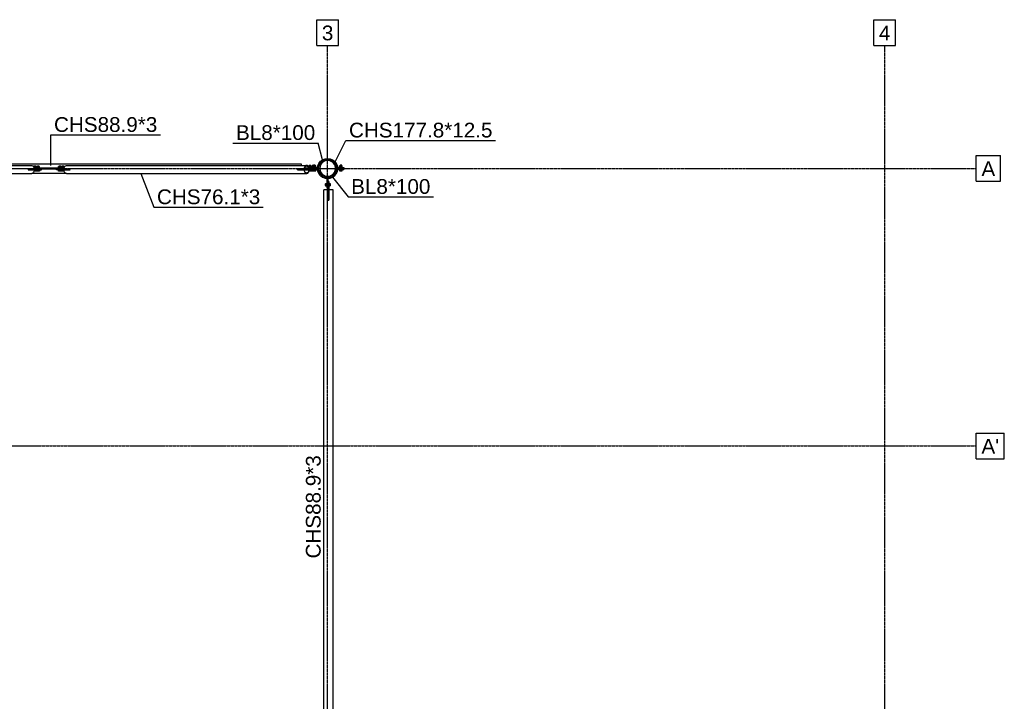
# Model space of a CAD drawing. Header units: millimetres. Extents: x 0 to 142951, y 0 to 27942.
# Tile 53 of 70: x 70763 to 80307, y 21334 to 27942. Entities that reach past the tile are written whole.
import ezdxf

# ---------------------------------------------------------------- set-up
doc = ezdxf.new("R2010")
doc.units = ezdxf.units.MM
doc.linetypes.add('DXK_LINE_DOT3', pattern=[5.9187, 2.979, -0.9799, 0.9799, -0.9799])
doc.styles.add('Arial', font='ARIAL.TTF', dxfattribs={"height": 0.2})

# ---------------------------------------------------------------- blocks, each defined once
blk = doc.blocks.new('Part-42592 - 42569')
h = blk.add_hatch(color=6)
h.paths.add_polyline_path([(73836.7, 26500), (73833.7, 26523), (73824.8, 26544.5), (73810.7, 26562.9), (73792.3, 26577), (73770.8, 26585.9), (73747.8, 26588.9), (73724.8, 26585.9), (73703.4, 26577), (73685, 26562.9), (73670.9, 26544.5), (73662, 26523), (73658.9, 26500), (73662, 26477), (73670.9, 26455.6), (73685, 26437.1), (73703.4, 26423), (73724.8, 26414.1), (73747.8, 26411.1), (73770.8, 26414.1), (73792.3, 26423), (73810.7, 26437.1), (73824.8, 26455.6), (73833.7, 26477)])
h.paths.add_polyline_path([(73814, 26461.8), (73801.9, 26446), (73786, 26433.8), (73767.6, 26426.2), (73747.8, 26423.6), (73728.1, 26426.2), (73709.6, 26433.8), (73693.8, 26446), (73681.7, 26461.8), (73674, 26480.2), (73671.4, 26500), (73674, 26519.8), (73681.7, 26538.2), (73693.8, 26554), (73709.6, 26566.2), (73728.1, 26573.8), (73747.8, 26576.4), (73767.6, 26573.8), (73786, 26566.2), (73801.9, 26554), (73814, 26538.2), (73821.6, 26519.8), (73824.2, 26500), (73821.6, 26480.2)])
for radius, start, end in [(88.9, 15, 195), (76.4, 345, 165), (88.9, 195, 15), (76.4, 165, 345)]:
    blk.add_arc((73747.8, 26500), radius, start, end)
blk = doc.blocks.new('Bolt-43762 - 42569')
at = {"color": 7}
for p, q in [((73891, 26513), (73861, 26513)), ((73861, 26510), (73861, 26513)), ((73861, 26487), (73861, 26490)), ((73891, 26487), (73861, 26487)), ((73889.8, 26526), (73862.1, 26526)), ((73862.1, 26513), (73862.1, 26526)), ((73862.1, 26487), (73862.1, 26477)), ((73862.1, 26477), (73889.8, 26477)), ((73884, 26532), (73868, 26532)), ((73868, 26526), (73868, 26532)), ((73868, 26498), (73868, 26502)), ((73869, 26513), (73869, 26526)), ((73869, 26477), (73869, 26487)), ((73882.9, 26513), (73882.9, 26526)), ((73882.9, 26477), (73882.9, 26487)), ((73884, 26526), (73884, 26532)), ((73884, 26498), (73884, 26502)), ((73889.8, 26513), (73889.8, 26526)), ((73889.8, 26477), (73889.8, 26487)), ((73891, 26510), (73891, 26513)), ((73891, 26487), (73891, 26490))]:
    blk.add_line(p, q, dxfattribs=at)
blk = doc.blocks.new('Part-43819 - 42569')
at = {"color": 7}
for p, q in [((73641.1, 26494), (73456.8, 26494)), ((73456.8, 26486), (73456.8, 26494)), ((73456.8, 26486), (73641.1, 26486)), ((73581.7, 26486), (73581.7, 26494)), ((73609.9, 26486), (73609.9, 26494)), ((73641.1, 26486), (73641.1, 26494))]:
    blk.add_line(p, q, dxfattribs=at)
blk = doc.blocks.new('Part-43813 - 42569')
at = {"color": 7}
for p, q in [((68525.8, 26495), (68525.9, 26496)), ((68635.6, 26495), (68525.8, 26495)), ((68635.6, 26485), (68525.8, 26485)), ((68525.8, 26485), (68527.1, 26475.4)), ((68527, 26504), (68527.1, 26504.6)), ((68532.7, 26516.9), (68527.1, 26504.6)), ((68527.1, 26475.4), (68532.7, 26463.1)), ((68527.8, 26495), (68528, 26496)), ((68529, 26476.6), (68527.8, 26485)), ((68534.1, 26465.2), (68529, 26476.6)), ((68529.2, 26504), (68534.1, 26514.8)), ((68541.1, 26525.2), (68532.7, 26516.9)), ((68532.7, 26463.1), (68541.1, 26454.8)), ((68534.1, 26514.8), (68541.9, 26522.4)), ((68541.9, 26457.6), (68534.1, 26465.2)), ((68551, 26528.1), (68541.1, 26525.2)), ((68541.1, 26454.8), (68551, 26452)), ((68541.9, 26522.4), (68551, 26525.1)), ((68551, 26455), (68541.9, 26457.6)), ((68551, 26528.1), (70879.3, 26528.1)), ((68560.8, 26525.2), (68551, 26528.1)), ((68551, 26525.1), (68560.1, 26522.4)), ((68560.1, 26457.6), (68551, 26455)), ((68551, 26452), (68560.8, 26454.8)), ((68551, 26452), (70879.3, 26452)), ((68560.1, 26522.4), (68567.8, 26514.8)), ((68567.8, 26465.2), (68560.1, 26457.6)), ((68569.2, 26516.9), (68560.8, 26525.2)), ((68560.8, 26454.8), (68569.2, 26463.1)), ((68567.8, 26514.8), (68572.9, 26503.4)), ((68572.9, 26476.6), (68567.8, 26465.2)), ((68574.8, 26504.6), (68569.2, 26516.9)), ((68569.2, 26463.1), (68574.8, 26475.4)), ((68572.9, 26503.4), (68574.1, 26495)), ((68574.1, 26485), (68572.9, 26476.6)), ((68576.1, 26495), (68574.8, 26504.6)), ((68574.8, 26475.4), (68576.1, 26485)), ((68585.2, 26494), (68585.3, 26495)), ((68585.3, 26485), (68585.2, 26486)), ((68587.2, 26494), (68587.3, 26495)), ((68587.3, 26485), (68587.2, 26486)), ((68633.7, 26494), (68633.6, 26495)), ((68633.6, 26485), (68633.7, 26486)), ((68635.7, 26494), (68635.6, 26495)), ((68635.6, 26485), (68635.7, 26486)), ((70845, 26495), (70904.5, 26495)), ((70845, 26495), (70845.6, 26490)), ((70845.6, 26490), (70845, 26485)), ((70845, 26485), (70904.5, 26485)), ((70879.3, 26528.1), (70889.2, 26525.2)), ((70889.2, 26454.8), (70879.3, 26452)), ((70889.2, 26525.2), (70897.6, 26516.9)), ((70897.6, 26463.1), (70889.2, 26454.8)), ((70897.6, 26516.9), (70903.2, 26504.6)), ((70903.2, 26475.4), (70897.6, 26463.1)), ((70903.2, 26504.6), (70904.5, 26495)), ((70904.5, 26485), (70903.2, 26475.4))]:
    blk.add_line(p, q, dxfattribs=at)
blk = doc.blocks.new('Part-43814 - 42569')
at = {"color": 7}
for p, q in [((71191.2, 26495), (71192.5, 26504.6)), ((71191.2, 26495), (71250.7, 26495)), ((71191.2, 26485), (71250.7, 26485)), ((71192.5, 26475.4), (71191.2, 26485)), ((71192.5, 26504.6), (71198.1, 26516.9)), ((71198.1, 26463.1), (71192.5, 26475.4)), ((71198.1, 26516.9), (71206.5, 26525.2)), ((71206.5, 26454.8), (71198.1, 26463.1)), ((71206.5, 26525.2), (71216.4, 26528.1)), ((71216.4, 26452), (71206.5, 26454.8)), ((71216.4, 26528.1), (73544.7, 26528.1)), ((71216.4, 26452), (73544.7, 26452)), ((71250, 26490), (71250.7, 26495)), ((71250.7, 26485), (71250, 26490)), ((73460, 26494), (73460.1, 26495)), ((73460.1, 26485), (73460, 26486)), ((73569.9, 26495), (73460.1, 26495)), ((73569.9, 26485), (73460.1, 26485)), ((73462, 26494), (73462.1, 26495)), ((73462.1, 26485), (73462, 26486)), ((73508.5, 26494), (73508.3, 26495)), ((73508.3, 26485), (73508.5, 26486)), ((73510.5, 26494), (73510.4, 26495)), ((73510.4, 26485), (73510.5, 26486)), ((73520.9, 26504.6), (73519.6, 26495)), ((73519.6, 26485), (73520.9, 26475.4)), ((73526.5, 26516.9), (73520.9, 26504.6)), ((73520.9, 26475.4), (73526.5, 26463.1)), ((73521.6, 26495), (73522.8, 26503.4)), ((73522.8, 26476.6), (73521.6, 26485)), ((73522.8, 26503.4), (73527.9, 26514.8)), ((73527.9, 26465.2), (73522.8, 26476.6)), ((73534.8, 26525.2), (73526.5, 26516.9)), ((73526.5, 26463.1), (73534.8, 26454.8)), ((73527.9, 26514.8), (73535.6, 26522.4)), ((73535.6, 26457.6), (73527.9, 26465.2)), ((73544.7, 26528.1), (73534.8, 26525.2)), ((73534.8, 26454.8), (73544.7, 26452)), ((73535.6, 26522.4), (73544.7, 26525.1)), ((73544.7, 26455), (73535.6, 26457.6)), ((73554.6, 26525.2), (73544.7, 26528.1)), ((73544.7, 26525.1), (73553.8, 26522.4)), ((73553.8, 26457.6), (73544.7, 26455)), ((73544.7, 26452), (73554.6, 26454.8)), ((73553.8, 26522.4), (73561.5, 26514.8)), ((73561.5, 26465.2), (73553.8, 26457.6)), ((73563, 26516.9), (73554.6, 26525.2)), ((73554.6, 26454.8), (73563, 26463.1)), ((73561.5, 26514.8), (73566.4, 26504)), ((73566.7, 26476.6), (73561.5, 26465.2)), ((73568.6, 26504.6), (73563, 26516.9)), ((73563, 26463.1), (73568.6, 26475.4)), ((73567.8, 26485), (73566.7, 26476.6)), ((73567.8, 26495), (73567.7, 26496)), ((73568.7, 26504), (73568.6, 26504.6)), ((73568.6, 26475.4), (73569.9, 26485)), ((73569.9, 26495), (73569.7, 26496))]:
    blk.add_line(p, q, dxfattribs=at)
blk = doc.blocks.new('Bolt-43828 - 42569')
at = {"color": 7}
for p, q in [((70897.7, 26485), (70897.7, 26486)), ((70925.9, 26518), (70898.9, 26518)), ((70898.9, 26518), (70898.9, 26514.1)), ((70925.9, 26473), (70902.1, 26473)), ((70926.7, 26505), (70903, 26505)), ((70927, 26483), (70904.2, 26483)), ((70920, 26523), (70904.6, 26523)), ((70904.6, 26518), (70904.6, 26523)), ((70908.3, 26505), (70908.3, 26518)), ((70908.3, 26473), (70908.3, 26483)), ((70920.2, 26523), (70920, 26523)), ((70920.2, 26518), (70920.2, 26523)), ((70921.8, 26505), (70921.8, 26518)), ((70921.8, 26473), (70921.8, 26483)), ((70925.9, 26505), (70925.9, 26518)), ((70925.9, 26483), (70925.9, 26473)), ((70927, 26505), (70926.7, 26505)), ((70927, 26502), (70927, 26505)), ((70927, 26483), (70927, 26486)), ((70956.1, 26505), (70927.1, 26505)), ((70927.1, 26502), (70927.1, 26505)), ((70927.1, 26483), (70927.1, 26486)), ((70956.4, 26483), (70927.1, 26483)), ((70955.3, 26518), (70928.2, 26518)), ((70928.2, 26518), (70928.2, 26505)), ((70928.2, 26473), (70928.2, 26483)), ((70955.3, 26473), (70928.2, 26473)), ((70949.4, 26523), (70934, 26523)), ((70934, 26518), (70934, 26523)), ((70937.6, 26505), (70937.6, 26518)), ((70937.6, 26473), (70937.6, 26483)), ((70949.6, 26523), (70949.4, 26523)), ((70949.6, 26518), (70949.6, 26523)), ((70951.2, 26505), (70951.2, 26518)), ((70951.2, 26473), (70951.2, 26483)), ((70955.3, 26505), (70955.3, 26518)), ((70955.3, 26483), (70955.3, 26473)), ((70956.4, 26505), (70956.1, 26505)), ((70956.4, 26502), (70956.4, 26505)), ((70956.4, 26483), (70956.4, 26486))]:
    blk.add_line(p, q, dxfattribs=at)
blk = doc.blocks.new('Bolt-43826 - 42569')
at = {"color": 7}
for p, q in [((71168.6, 26505), (71139.3, 26505)), ((71139.3, 26502), (71139.3, 26505)), ((71139.3, 26483), (71139.3, 26486)), ((71168.6, 26483), (71139.3, 26483)), ((71167.4, 26518), (71140.4, 26518)), ((71140.4, 26505), (71140.4, 26518)), ((71140.4, 26473), (71140.4, 26483)), ((71167.4, 26473), (71140.4, 26473)), ((71144.5, 26505), (71144.5, 26518)), ((71144.5, 26473), (71144.5, 26483)), ((71161.7, 26523), (71146.1, 26523)), ((71146.1, 26518), (71146.1, 26523)), ((71158, 26505), (71158, 26518)), ((71158, 26473), (71158, 26483)), ((71161.7, 26518), (71161.7, 26523)), ((71167.4, 26505), (71167.4, 26518)), ((71167.4, 26473), (71167.4, 26483)), ((71168.6, 26502), (71168.6, 26505)), ((71168.6, 26483), (71168.6, 26486)), ((71192.7, 26505), (71168.7, 26505)), ((71168.7, 26502), (71168.7, 26505)), ((71168.7, 26483), (71168.7, 26486)), ((71191.5, 26483), (71168.7, 26483)), ((71196.8, 26518), (71169.8, 26518)), ((71169.8, 26505), (71169.8, 26518)), ((71169.8, 26473), (71169.8, 26483)), ((71193.6, 26473), (71169.8, 26473)), ((71173.9, 26505), (71173.9, 26518)), ((71173.9, 26473), (71173.9, 26483)), ((71191.1, 26523), (71175.5, 26523)), ((71175.5, 26518), (71175.5, 26523)), ((71187.4, 26505), (71187.4, 26518)), ((71187.4, 26473), (71187.4, 26483)), ((71191.1, 26518), (71191.1, 26523)), ((71196.8, 26514.1), (71196.8, 26518)), ((71197.9, 26485), (71197.9, 26486))]:
    blk.add_line(p, q, dxfattribs=at)
blk = doc.blocks.new('Part-43824 - 42569')
at = {"color": 7}
for p, q in [((70861.4, 26495), (70861.4, 26494)), ((71192.2, 26502), (70903.5, 26502)), ((71172.5, 26494), (70923.2, 26494)), ((70926.6, 26494), (70926.6, 26502)), ((71169.1, 26494), (71169.1, 26502)), ((71234.2, 26494), (71234.2, 26495))]:
    blk.add_line(p, q, dxfattribs=at)
blk = doc.blocks.new('Part-43846 - 42569')
at = {"color": 7}
for p, q in [((73658.9, 26504), (73532.9, 26504)), ((73532.9, 26504), (73532.9, 26496)), ((73532.9, 26496), (73658.9, 26496)), ((73648.9, 26496), (73648.9, 26504)), ((73658.9, 26496), (73658.9, 26504))]:
    blk.add_line(p, q, dxfattribs=at)
blk = doc.blocks.new('GridLine-43854 - 42569')
at = {"color": 6}
for p, q in [((79042.2, 27942), (79253.5, 27942)), ((79042.2, 27692), (79042.2, 27942)), ((79253.5, 27692), (79253.5, 27942)), ((79042.2, 27692), (79253.5, 27692))]:
    blk.add_line(p, q, dxfattribs=at)
at = {"color": 6, "linetype": 'DXK_LINE_DOT3'}
blk.add_line((79147.8, 1000), (79147.8, 27692), dxfattribs=at)
at = {"color": 7, "style": 'Arial'}
blk.add_text('4', height=143.3, dxfattribs=at).set_placement((79092.2, 27742))
blk = doc.blocks.new('Part-43753 - 42569')
at = {"color": 7}
for p, q in [((73711.4, 20707.9), (73711.4, 26292.1)), ((73751.3, 26292.1), (73711.4, 26292.1)), ((73751.3, 26191.1), (73751.3, 26292.1)), ((73760.3, 26191.1), (73760.3, 26292.1)), ((73800.3, 26292.1), (73760.3, 26292.1)), ((73800.3, 20707.9), (73800.3, 26292.1)), ((73751.3, 26191.1), (73760.3, 26191.1)), ((73751.3, 20707.9), (73751.3, 20808.9)), ((73760.3, 20808.9), (73751.3, 20808.9)), ((73760.3, 20707.9), (73760.3, 20808.9)), ((73751.3, 20707.9), (73711.4, 20707.9)), ((73800.3, 20707.9), (73760.3, 20707.9))]:
    blk.add_line(p, q, dxfattribs=at)
blk = doc.blocks.new('Part-43755 - 42569')
at = {"color": 7}
for p, q in [((73494.7, 26542.5), (68601, 26542.5)), ((68601, 26542.5), (68601, 26528.1)), ((73494.7, 26528.1), (73494.7, 26542.5)), ((70884.8, 26453.6), (71210.9, 26453.6))]:
    blk.add_line(p, q, dxfattribs=at)
blk = doc.blocks.new('Part-43756 - 42569')
at = {"color": 7}
for p, q in [((73589.7, 26494), (73589.7, 26496)), ((73641.1, 26490), (73644.7, 26490)), ((73644.7, 26490), (73648.4, 26489.1)), ((73648.4, 26489.1), (73651.2, 26486.6)), ((73651.2, 26486.6), (73652.6, 26483)), ((73657.8, 26491.2), (73652.3, 26496)), ((73653.7, 26474.8), (73652.6, 26483)), ((73663.4, 26451.3), (73653.7, 26474.8)), ((73660.5, 26484.1), (73657.8, 26491.2)), ((73661.5, 26476.9), (73660.5, 26484.1)), ((73670.4, 26455.3), (73661.5, 26476.9)), ((73678.9, 26431.1), (73663.4, 26451.3)), ((73684.6, 26436.8), (73670.4, 26455.3)), ((73811.1, 26436.8), (73825.3, 26455.3)), ((73816.8, 26431.1), (73832.3, 26451.3)), ((73825.3, 26455.3), (73834.2, 26476.9)), ((73832.3, 26451.3), (73842, 26474.8)), ((73834.2, 26476.9), (73835.1, 26484.1)), ((73837.9, 26491.2), (73835.1, 26484.1)), ((73843.6, 26496.2), (73837.9, 26491.2)), ((73842, 26474.8), (73843.1, 26483)), ((73843.1, 26483), (73844.5, 26486.6)), ((73851, 26498), (73843.6, 26496.2)), ((73844.5, 26486.6), (73847.3, 26489.1)), ((73847.3, 26489.1), (73851, 26490)), ((73851, 26498), (73906, 26498)), ((73851, 26490), (73906, 26490)), ((73906, 26498), (73906, 26490)), ((73678.9, 26431.1), (73699.1, 26415.6)), ((73684.6, 26436.8), (73703.1, 26422.6)), ((73699.1, 26415.6), (73722.6, 26405.9)), ((73703.1, 26422.6), (73724.7, 26413.6)), ((73722.6, 26405.9), (73747.8, 26402.5)), ((73724.7, 26413.6), (73747.8, 26410.6)), ((73747.8, 26410.6), (73771, 26413.6)), ((73747.8, 26402.5), (73773.1, 26405.9)), ((73771, 26413.6), (73792.5, 26422.6)), ((73773.1, 26405.9), (73796.6, 26415.6)), ((73792.5, 26422.6), (73811.1, 26436.8)), ((73796.6, 26415.6), (73816.8, 26431.1))]:
    blk.add_line(p, q, dxfattribs=at)
blk = doc.blocks.new('Part-43757 - 42569')
at = {"color": 7}
for p, q in [((73653.7, 26525.2), (73663.4, 26548.7)), ((73661.5, 26523.1), (73670.4, 26544.7)), ((73663.4, 26548.7), (73678.9, 26568.9)), ((73670.4, 26544.7), (73684.6, 26563.2)), ((73678.9, 26568.9), (73699.1, 26584.4)), ((73684.6, 26563.2), (73703.1, 26577.4)), ((73699.1, 26584.4), (73722.6, 26594.1)), ((73703.1, 26577.4), (73724.7, 26586.4)), ((73722.6, 26594.1), (73747.8, 26597.5)), ((73724.7, 26586.4), (73747.8, 26589.4)), ((73747.8, 26597.5), (73773.1, 26594.1)), ((73747.8, 26589.4), (73771, 26586.4)), ((73771, 26586.4), (73792.5, 26577.4)), ((73773.1, 26594.1), (73796.6, 26584.4)), ((73792.5, 26577.4), (73811.1, 26563.2)), ((73796.6, 26584.4), (73816.8, 26568.9)), ((73825.3, 26544.7), (73811.1, 26563.2)), ((73832.3, 26548.7), (73816.8, 26568.9)), ((73834.2, 26523.1), (73825.3, 26544.7)), ((73842, 26525.2), (73832.3, 26548.7)), ((73566.1, 26510), (73644.7, 26510)), ((73648.4, 26510.9), (73644.7, 26510)), ((73651.2, 26513.4), (73648.4, 26510.9)), ((73652.6, 26517), (73651.2, 26513.4)), ((73652.3, 26504), (73657.8, 26508.8)), ((73652.6, 26517), (73653.7, 26525.2)), ((73657.8, 26508.8), (73660.5, 26515.9)), ((73660.5, 26515.9), (73661.5, 26523.1)), ((73835.1, 26515.9), (73834.2, 26523.1)), ((73835.1, 26515.9), (73837.9, 26508.8)), ((73837.9, 26508.8), (73843.6, 26503.8)), ((73843.1, 26517), (73842, 26525.2)), ((73844.5, 26513.4), (73843.1, 26517)), ((73843.6, 26503.8), (73851, 26502)), ((73847.3, 26510.9), (73844.5, 26513.4)), ((73851, 26510), (73847.3, 26510.9)), ((73851, 26510), (73906, 26510)), ((73851, 26502), (73906, 26502)), ((73906, 26510), (73906, 26502))]:
    blk.add_line(p, q, dxfattribs=at)
blk = doc.blocks.new('Part-43760 - 42569')
at = {"color": 7}
blk.add_line((73574.7, 26494), (73574.7, 26496), dxfattribs=at)
blk = doc.blocks.new('Bolt-43763 - 42569')
at = {"color": 7}
for p, q in [((73634.7, 26513), (73604.7, 26513)), ((73604.7, 26510), (73604.7, 26513)), ((73633.6, 26526), (73605.8, 26526)), ((73605.8, 26513), (73605.8, 26526)), ((73605.8, 26486), (73605.8, 26477)), ((73605.8, 26477), (73633.6, 26477)), ((73627.7, 26532), (73611.7, 26532)), ((73611.7, 26526), (73611.7, 26532)), ((73612.8, 26513), (73612.8, 26526)), ((73612.8, 26477), (73612.8, 26486)), ((73626.6, 26513), (73626.6, 26526)), ((73626.6, 26477), (73626.6, 26486)), ((73627.7, 26526), (73627.7, 26532)), ((73633.6, 26513), (73633.6, 26526)), ((73633.6, 26477), (73633.6, 26486)), ((73634.7, 26510), (73634.7, 26513))]:
    blk.add_line(p, q, dxfattribs=at)
blk = doc.blocks.new('Bolt-43764 - 42569')
at = {"color": 7}
for p, q in [((73530.8, 26485), (73530.8, 26486)), ((73536.7, 26531), (73552.7, 26531)), ((73536.7, 26528.1), (73536.7, 26531)), ((73537.8, 26485), (73537.8, 26486)), ((73551.6, 26485), (73551.6, 26486)), ((73551.7, 26526), (73558.6, 26526)), ((73552.7, 26531), (73552.7, 26526)), ((73558.6, 26526), (73558.6, 26521.3)), ((73558.6, 26485), (73558.6, 26486))]:
    blk.add_line(p, q, dxfattribs=at)
blk = doc.blocks.new('Part-43772 - 42569')
at = {"color": 7}
for p, q in [((73751.8, 26402), (73743.8, 26402)), ((73743.8, 26312.1), (73743.8, 26402)), ((73751.8, 26312.1), (73751.8, 26402)), ((73751.8, 26312.1), (73743.8, 26312.1))]:
    blk.add_line(p, q, dxfattribs=at)
blk = doc.blocks.new('Part-43773 - 42569')
at = {"color": 7}
for p, q in [((73759.8, 26372.1), (73751.8, 26372.1)), ((73751.8, 26372.1), (73751.8, 26192.1)), ((73759.8, 26372.1), (73759.8, 26192.1)), ((73759.8, 26192.1), (73751.8, 26192.1))]:
    blk.add_line(p, q, dxfattribs=at)
blk = doc.blocks.new('Bolt-43774 - 42569')
at = {"color": 7}
for p, q in [((73722.8, 26350.1), (73722.8, 26334.1)), ((73722.8, 26350.1), (73727.8, 26350.1)), ((73727.8, 26354.1), (73727.8, 26330.1)), ((73727.8, 26354.1), (73740.8, 26354.1)), ((73740.8, 26357.1), (73740.8, 26327.1)), ((73740.8, 26357.1), (73743.8, 26357.1)), ((73759.8, 26357.1), (73762.8, 26357.1)), ((73762.8, 26357.1), (73762.8, 26327.1)), ((73762.8, 26354.1), (73772.8, 26354.1)), ((73772.8, 26354.1), (73772.8, 26330.1)), ((73722.8, 26334.1), (73727.8, 26334.1)), ((73727.8, 26342.1), (73740.8, 26342.1)), ((73727.8, 26330.1), (73740.8, 26330.1)), ((73740.8, 26327.1), (73743.8, 26327.1)), ((73759.8, 26327.1), (73762.8, 26327.1)), ((73762.8, 26342.1), (73772.8, 26342.1)), ((73762.8, 26330.1), (73772.8, 26330.1))]:
    blk.add_line(p, q, dxfattribs=at)
blk = doc.blocks.new('Part-43825 - 42569')
at = {"color": 7}
for p, q in [((71120, 26486), (71120, 26494)), ((71250.6, 26486), (71120, 26486)), ((71121.1, 26486), (71121.1, 26494)), ((71172.5, 26494), (71250.6, 26494)), ((71246, 26486), (71246, 26494))]:
    blk.add_line(p, q, dxfattribs=at)
blk = doc.blocks.new('Part-43827 - 42569')
at = {"color": 7}
for p, q in [((70845.1, 26494), (70923.2, 26494)), ((70845.1, 26486), (70975.7, 26486)), ((70849.7, 26486), (70849.7, 26494)), ((70974.6, 26486), (70974.6, 26494)), ((70975.7, 26486), (70975.7, 26494))]:
    blk.add_line(p, q, dxfattribs=at)
blk = doc.blocks.new('Bolt-43835 - 42569')
at = {"color": 7}
for p, q in [((73563.2, 26485), (73563.2, 26486)), ((73591.3, 26520), (73564.3, 26520)), ((73564.3, 26520), (73564.3, 26514.1)), ((73591.3, 26473), (73567.5, 26473)), ((73592.4, 26483), (73569.6, 26483)), ((73585.4, 26528), (73570, 26528)), ((73570, 26520), (73570, 26528)), ((73573.7, 26510), (73573.7, 26520)), ((73573.7, 26473), (73573.7, 26483)), ((73585.6, 26528), (73585.4, 26528)), ((73585.6, 26520), (73585.6, 26528)), ((73585.6, 26494), (73585.6, 26496)), ((73587.2, 26510), (73587.2, 26520)), ((73587.2, 26473), (73587.2, 26483)), ((73591.3, 26510), (73591.3, 26520)), ((73591.3, 26483), (73591.3, 26473)), ((73592.4, 26483), (73592.4, 26486)), ((73592.5, 26483), (73592.5, 26486)), ((73621.8, 26483), (73592.5, 26483)), ((73620.7, 26520), (73593.7, 26520)), ((73593.7, 26520), (73593.7, 26510)), ((73593.7, 26473), (73593.7, 26483)), ((73620.7, 26473), (73593.7, 26473)), ((73614.8, 26528), (73599.4, 26528)), ((73599.4, 26520), (73599.4, 26528)), ((73603.1, 26510), (73603.1, 26520)), ((73603.1, 26473), (73603.1, 26483)), ((73615, 26528), (73614.8, 26528)), ((73615, 26520), (73615, 26528)), ((73616.6, 26510), (73616.6, 26520)), ((73616.6, 26473), (73616.6, 26483)), ((73620.7, 26510), (73620.7, 26520)), ((73620.7, 26483), (73620.7, 26473)), ((73621.8, 26483), (73621.8, 26486))]:
    blk.add_line(p, q, dxfattribs=at)
blk = doc.blocks.new('Bolt-43837 - 42569')
at = {"color": 7}
for p, q in [((73592.4, 26507), (73563.2, 26507)), ((73563.2, 26504), (73563.2, 26507)), ((73563.2, 26483), (73563.2, 26486)), ((73563.2, 26483), (73563.5, 26483)), ((73563.5, 26483), (73592.4, 26483)), ((73591.3, 26520), (73564.3, 26520)), ((73564.3, 26520), (73564.3, 26507)), ((73564.3, 26473), (73564.3, 26483)), ((73591.3, 26473), (73564.3, 26473)), ((73568.4, 26507), (73568.4, 26520)), ((73568.4, 26473), (73568.4, 26483)), ((73585.6, 26528), (73570, 26528)), ((73570, 26520), (73570, 26528)), ((73570, 26494), (73570, 26496)), ((73581.9, 26507), (73581.9, 26520)), ((73581.9, 26473), (73581.9, 26483)), ((73585.6, 26520), (73585.6, 26528)), ((73585.6, 26494), (73585.6, 26496)), ((73591.3, 26507), (73591.3, 26520)), ((73591.3, 26483), (73591.3, 26473)), ((73592.4, 26504), (73592.4, 26507)), ((73592.4, 26483), (73592.4, 26486)), ((73621.8, 26507), (73592.5, 26507)), ((73592.5, 26504), (73592.5, 26507)), ((73592.5, 26483), (73592.5, 26486)), ((73592.5, 26483), (73592.8, 26483)), ((73592.8, 26483), (73621.8, 26483)), ((73620.7, 26520), (73593.7, 26520)), ((73593.7, 26520), (73593.7, 26507)), ((73593.7, 26473), (73593.7, 26483)), ((73620.7, 26473), (73593.7, 26473)), ((73597.8, 26507), (73597.8, 26520)), ((73597.8, 26473), (73597.8, 26483)), ((73615, 26528), (73599.4, 26528)), ((73599.4, 26520), (73599.4, 26528)), ((73599.4, 26494), (73599.4, 26496)), ((73611.3, 26507), (73611.3, 26520)), ((73611.3, 26473), (73611.3, 26483)), ((73615, 26520), (73615, 26528)), ((73615, 26494), (73615, 26496)), ((73620.7, 26507), (73620.7, 26520)), ((73620.7, 26483), (73620.7, 26473)), ((73621.8, 26504), (73621.8, 26507)), ((73621.8, 26483), (73621.8, 26486))]:
    blk.add_line(p, q, dxfattribs=at)
blk = doc.blocks.new('GridLine-43853 - 42569')
at = {"color": 6}
for p, q in [((73642.2, 27942), (73853.5, 27942)), ((73642.2, 27692), (73642.2, 27942)), ((73853.5, 27692), (73853.5, 27942)), ((73642.2, 27692), (73853.5, 27692))]:
    blk.add_line(p, q, dxfattribs=at)
at = {"color": 6, "linetype": 'DXK_LINE_DOT3'}
blk.add_line((73747.8, 1000), (73747.8, 27692), dxfattribs=at)
at = {"color": 7, "style": 'Arial'}
blk.add_text('3', height=143.3, dxfattribs=at).set_placement((73692.2, 27742))
blk = doc.blocks.new('GridLine-43862 - 42569')
at = {"color": 6}
for p, q in [((80035.8, 23935), (80307.4, 23935)), ((80035.8, 23685), (80035.8, 23935)), ((80307.4, 23685), (80307.4, 23935)), ((80035.8, 23685), (80307.4, 23685))]:
    blk.add_line(p, q, dxfattribs=at)
at = {"color": 6, "linetype": 'DXK_LINE_DOT3'}
blk.add_line((61304.8, 23810), (80035.8, 23810), dxfattribs=at)
at = {"color": 7, "style": 'Arial'}
blk.add_text("A'", height=143.26, dxfattribs=at).set_placement((80085.8, 23735))
blk = doc.blocks.new('GridLine-43863 - 42569')
at = {"color": 6}
for p, q in [((80035.8, 26625), (80269.3, 26625)), ((80035.8, 26375), (80035.8, 26625)), ((80269.3, 26375), (80269.3, 26625)), ((80035.8, 26375), (80269.3, 26375))]:
    blk.add_line(p, q, dxfattribs=at)
at = {"color": 6, "linetype": 'DXK_LINE_DOT3'}
blk.add_line((61304.8, 26500), (80035.8, 26500), dxfattribs=at)
at = {"color": 7, "style": 'Arial'}
blk.add_text('A', height=143.3, dxfattribs=at).set_placement((80085.8, 26425))
blk = doc.blocks.new('Mark-44826 - 42569')
at = {"color": 136}
for p, q in [((71936.6, 26452), (72063.6, 26123.4)), ((72063.6, 26123.4), (73124.4, 26123.4))]:
    blk.add_line(p, q, dxfattribs=at)
at = {"color": 30, "style": 'Arial'}
blk.add_text('CHS76.1*3', height=143.26, dxfattribs=at).set_placement((72093.6, 26153.4))
blk = doc.blocks.new('Mark-44159 - 42569')
at = {"color": 136}
for p, q in [((73810.7, 26544.5), (73925, 26770)), ((73925, 26770), (75375.1, 26770))]:
    blk.add_line(p, q, dxfattribs=at)
at = {"color": 96, "style": 'Arial'}
blk.add_text('CHS177.8*12.5', height=143.262, dxfattribs=at).set_placement((73955, 26800))
blk = doc.blocks.new('Mark-44792 - 42569')
at = {"color": 136}
blk.add_line((73710.3, 22688.5), (73710.3, 23749.3), dxfattribs=at)
at = {"color": 30, "style": 'Arial'}
blk.add_text('CHS88.9*3', height=143.26, rotation=90.00021, dxfattribs=at).set_placement((73680.3, 22718.5))
blk = doc.blocks.new('Mark-44795 - 42569')
at = {"color": 136}
for p, q in [((73796.6, 26415.6), (73945.9, 26223.5)), ((73945.9, 26223.5), (74773.5, 26223.5))]:
    blk.add_line(p, q, dxfattribs=at)
at = {"color": 30, "style": 'Arial'}
blk.add_text('BL8*100', height=143.26, dxfattribs=at).set_placement((73975.9, 26253.5))
blk = doc.blocks.new('Mark-44796 - 42569')
at = {"color": 136}
for p in [(72829.6, 26745.9), (73699.1, 26584.4)]:
    blk.add_line(p, (73657.2, 26745.9), dxfattribs=at)
at = {"color": 30, "style": 'Arial'}
blk.add_text('BL8*100', height=143.26, dxfattribs=at).set_placement((72859.6, 26775.9))
blk = doc.blocks.new('Mark-81380 - 42569')
at = {"color": 136}
for p, q in [((71065.5, 26528.1), (71065.5, 26824.1)), ((71065.5, 26824.1), (72126.3, 26824.1))]:
    blk.add_line(p, q, dxfattribs=at)
at = {"color": 30, "style": 'Arial'}
blk.add_text('CHS88.9*3', height=143.26, dxfattribs=at).set_placement((71095.5, 26854.1))

msp = doc.modelspace()

# ---------------------------------------------------------------- block references
for name in ['GridLine-43853 - 42569', 'GridLine-43854 - 42569', 'Mark-81380 - 42569', 'Mark-44796 - 42569', 'Mark-44159 - 42569', 'GridLine-43863 - 42569', 'Part-43755 - 42569', 'Part-43757 - 42569', 'Part-42592 - 42569', 'Part-43813 - 42569', 'Part-43827 - 42569', 'Part-43824 - 42569', 'Bolt-43828 - 42569', 'Part-43825 - 42569', 'Bolt-43826 - 42569', 'Part-43814 - 42569', 'Mark-44826 - 42569', 'Part-43819 - 42569', 'Bolt-43764 - 42569', 'Part-43846 - 42569', 'Bolt-43835 - 42569', 'Bolt-43837 - 42569', 'Part-43760 - 42569', 'Part-43756 - 42569', 'Bolt-43763 - 42569', 'Bolt-43762 - 42569', 'Bolt-43774 - 42569', 'Part-43772 - 42569', 'Part-43773 - 42569', 'Mark-44795 - 42569', 'Part-43753 - 42569', 'GridLine-43862 - 42569', 'Mark-44792 - 42569']:
    msp.add_blockref(name, (0, 0))

doc.saveas('drawing.dxf')
